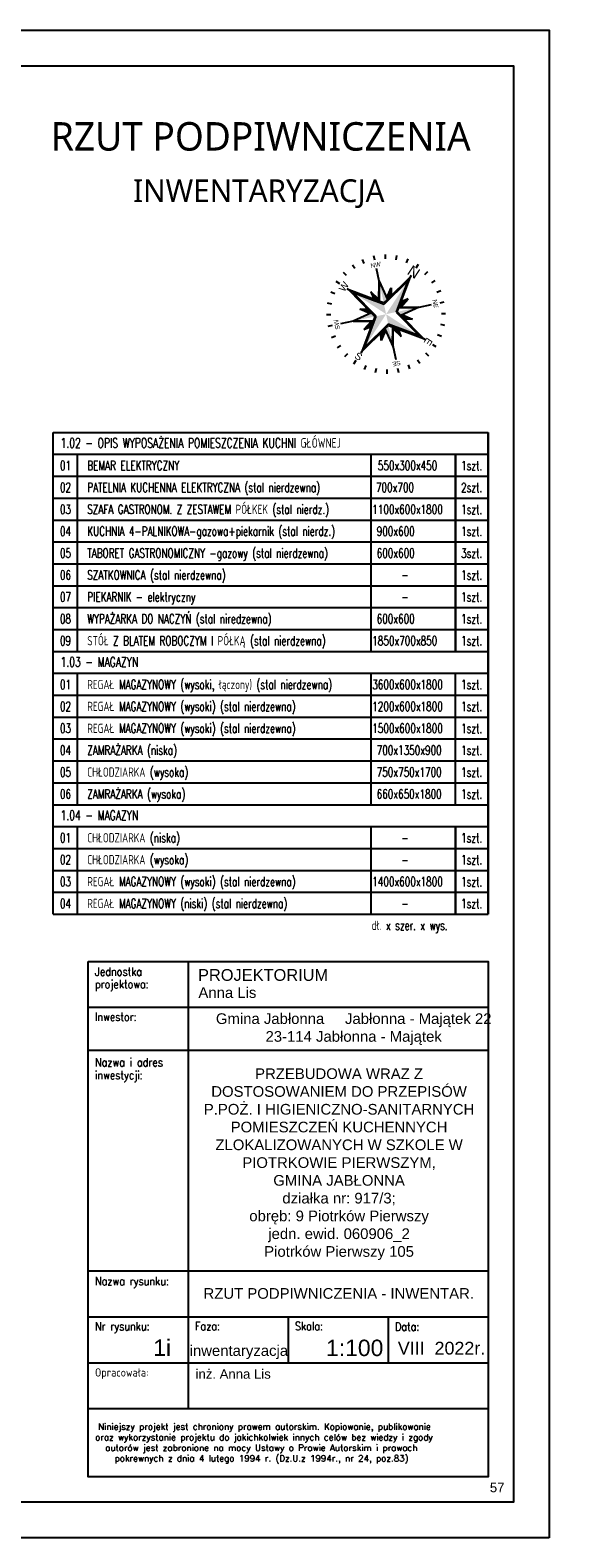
# Model space of a CAD drawing. Header units: millimetres. Extents: x 31969 to 285678, y -69766 to -1123.
# Tile 71 of 102: x 143771 to 144842, y -8681 to -5711. Entities that reach past the tile are written whole.
import ezdxf
from ezdxf.enums import TextEntityAlignment as Align

# ---------------------------------------------------------------- set-up
doc = ezdxf.new("R2010")
doc.units = ezdxf.units.MM
for name, color, linetype in [('a-biblioteka', 251, 'Continuous'), ('a-opis 1', 3, 'Continuous'), ('a-opis 2', 1, 'Continuous'), ('a-opis technologii 1', 5, 'Continuous')]:
    doc.layers.add(name, color=color, linetype=linetype)
doc.styles.add('APLUS', font='arial.ttf', dxfattribs={"width": 0.6})
doc.styles.add('IREK', font='simplex.shx', dxfattribs={"width": 0.8})
doc.styles.add('MAREK', font='simplex.shx')
doc.styles.add('PRZEKRÓJ2', font='l_10646.ttf')
doc.styles.add('RS01507', font='romans.shx', dxfattribs={"width": 0.7, "height": 0.15})
doc.styles.add('TABELA2', font='arial.ttf', dxfattribs={"height": 10})

# ---------------------------------------------------------------- blocks, each defined once
blk = doc.blocks.new('SYMBOL N')
for p, q in [((-129.1, 193.2), (-138.9, 207.9)), ((-89.1, 214.5), (-95.9, 230.9)), ((-46, 227.7), (-49.5, 245.1)), ((0, 232.3), (0, 250)), ((0, 186.9), (0, 195.9)), ((45.4, 227.8), (48.8, 245.2)), ((88.7, 214.7), (95.5, 231.1)), ((128.6, 193.5), (138.3, 208.2)), ((-193.5, 128.5), (-208.2, 138.3)), ((-164.2, 164.3), (-176.7, 176.8)), ((-100, 100), (-138.1, 138.1)), ((-30.4, 30.4), (0, 167)), ((0, 186.9), (-29.3, 55.1)), ((29.3, 55), (0, 186.9)), ((0, 167), (30.4, 30.4)), ((100.1, 100), (138.2, 138.1)), ((164.3, 164.2), (176.8, 176.7)), ((193.2, 129.1), (207.9, 138.9)), ((-214.7, 88.7), (-231, 95.5)), ((-29.2, 55.1), (-100, 100.1)), ((-100, 100.1), (-55, 29.4)), ((-92.9, 93), (-52.7, 29.9)), ((-35.2, 58.8), (-43.2, 104.4)), ((-43.2, 104.4), (-24.3, 77.4)), ((-31.7, 56.6), (-37.9, 91.4)), ((-37.9, 91.4), (-25.2, 73.4)), ((-37.9, 91.4), (-27, 65.3)), ((-37.8, 91.5), (-27, 65.3)), ((43.4, 104.4), (24.4, 77.5)), ((38, 91.4), (25.3, 73.4)), ((38, 91.4), (27.1, 65.3)), ((38, 91.4), (27.1, 65.2)), ((29.3, 55), (100.1, 100)), ((29.8, 52.8), (93, 93)), ((31.8, 56.6), (38, 91.4)), ((35.3, 58.8), (43.4, 104.4)), ((100.1, 100), (55.1, 29.3)), ((214.5, 89.1), (230.9, 95.9)), ((-232.3, 0), (-250, 0)), ((-227.8, 45.4), (-245.2, 48.8)), ((-186.9, 0), (-195.8, 0)), ((-55, 29.3), (-186.9, 0)), ((-186.9, 0), (-55, -29.3)), ((-167, 0), (-30.4, 30.4)), ((-30.4, -30.4), (-167, 0)), ((-58.8, 35.3), (-104.4, 43.4)), ((-104.4, 43.4), (-77.5, 24.4)), ((-91.4, 38), (-65.3, 27.1)), ((-56.6, 31.8), (-91.4, 38)), ((-91.4, 38), (-73.4, 25.3)), ((-91.4, 38), (-65.2, 27.1)), ((-34, 34), (-55, 29.3)), ((-29.3, 55.1), (-34, 34)), ((34, 34), (29.3, 55)), ((30.4, 30.4), (167, 0)), ((167, 0), (30.4, -30.4)), ((55.1, 29.3), (34, 34)), ((186.9, 0), (55.1, 29.3)), ((55.1, -29.3), (186.9, 0)), ((56.6, 31.7), (91.4, 37.9)), ((58.8, 35.2), (104.4, 43.2)), ((91.4, 37.9), (65.3, 27)), ((91.4, 37.9), (73.4, 25.2)), ((104.4, 43.2), (77.4, 24.3)), ((186.9, 0), (195.9, 0)), ((227.7, 46), (245.1, 49.5)), ((232.3, 0), (250, 0)), ((-227.7, -46), (-245.1, -49.5)), ((-104.4, -43.4), (-77.5, -24.4)), ((-58.8, -35.3), (-104.4, -43.4)), ((-55, -29.3), (-100, -100.1)), ((-100, -100.1), (-29.3, -55.1)), ((-93, -93), (-29.8, -52.8)), ((-91.5, -37.8), (-65.3, -27)), ((-91.4, -38), (-73.4, -25.3)), ((-91.4, -38), (-65.3, -27.1)), ((-56.6, -31.8), (-91.4, -38)), ((-55, -29.3), (-34, -34)), ((-35.2, -58.8), (-43.2, -104.4)), ((-31.7, -56.6), (-37.9, -91.4)), ((-34, -34), (-29.3, -55.1)), ((0, -167), (-30.4, -30.4)), ((-29.3, -55.1), (0, -186.9)), ((30.4, -30.4), (0, -167)), ((0, -186.9), (29.3, -55)), ((29.3, -55), (34, -34)), ((100.1, -100), (29.4, -55)), ((31.8, -56.6), (38, -91.4)), ((34, -34), (55.1, -29.3)), ((35.3, -58.8), (43.4, -104.4)), ((52.9, -29.8), (93.1, -92.9)), ((55.1, -29.3), (100.1, -100)), ((56.6, -31.7), (91.4, -37.9)), ((58.8, -35.2), (104.4, -43.2)), ((91.4, -37.9), (65.3, -27)), ((91.4, -37.9), (73.4, -25.2)), ((104.4, -43.2), (77.4, -24.3)), ((227.9, -45.3), (245.2, -48.7)), ((-214.5, -89.1), (-230.9, -95.9)), ((-100, -100), (-138.1, -138.1)), ((-43.2, -104.4), (-24.3, -77.4)), ((-37.9, -91.4), (-27, -65.3)), ((-37.9, -91.4), (-27, -65.3)), ((-37.9, -91.4), (-25.2, -73.4)), ((43.4, -104.4), (24.4, -77.5)), ((38, -91.4), (25.3, -73.4)), ((37.9, -91.4), (27, -65.3)), ((38, -91.4), (27.1, -65.3)), ((100.1, -100), (138.2, -138.1)), ((214.8, -88.6), (231.1, -95.4)), ((-193.2, -129.1), (-207.9, -138.9)), ((-164.2, -164.3), (-176.7, -176.8)), ((0, -186.9), (0, -195.8)), ((164.3, -164.3), (176.8, -176.8)), ((193.6, -128.5), (208.3, -138.3)), ((-128.4, -193.5), (-138.2, -208.2)), ((-88.6, -214.7), (-95.4, -231)), ((-45.3, -227.8), (-48.7, -245.1)), ((0, -232.3), (0, -250)), ((46, -227.7), (49.5, -245.1)), ((89.1, -214.5), (95.9, -230.9)), ((129.1, -193.2), (138.9, -207.9))]:
    blk.add_line(p, q)
for points in [[(30.4, 30.4), (0, 167), (0, 0)], [(-33.9, 34), (-92.9, 93), (-29.7, 52.8)], [(-25.2, 73.4), (-37.8, 91.5), (-27, 65.3)], [(27.1, 65.2), (38, 91.4), (29.4, 55.1), (31.8, 56.7)], [(34, 34), (52.8, 29.8), (93, 93)], [(-30.4, 30.4), (-167, 0), (0, 0)], [(-65.2, 27.1), (-91.4, 38), (-55.1, 29.4), (-56.6, 31.8)], [(0, -167), (0, 0), (-30.4, -30.4)], [(30.4, -30.4), (167, 0), (0, 0)], [(73.4, 25.2), (91.4, 37.9), (65.3, 27)], [(-34, -34), (-93, -93), (-52.8, -29.8)], [(-73.4, -25.2), (-91.5, -37.8), (-65.3, -27)], [(-27, -65.3), (-37.9, -91.4), (-29.3, -55.1), (-31.7, -56.7)], [(93.1, -92.9), (34, -34), (29.9, -52.7)], [(65.3, -27), (91.4, -37.9), (55.1, -29.3), (56.7, -31.7)], [(25.2, -73.4), (37.9, -91.4), (27, -65.3)]]:
    blk.add_solid(points)
at = {"style": 'APLUS'}
blk.add_text('W', height=29.9, dxfattribs=at).set_placement((0, 211.8), align=Align.MIDDLE)
for s, height, rotation, p in [('SW', 18.69, 45, (-149.8, 149.8)), ('NW', 18.69, 315, (149.8, 149.8)), ('S', 29.9, 270, (-211.8, 0)), ('N', 44.9, 270, (211.8, -0.7)), ('SE', 18.69, 135, (-149.8, -149.8)), ('NE', 18.69, 225, (149.8, -149.8)), ('E', 29.9, 180, (0, -211.8))]:
    blk.add_text(s, height=height, rotation=rotation, dxfattribs=at).set_placement(p, align=Align.MIDDLE)

msp = doc.modelspace()

# ---------------------------------------------------------------- linework, layer by layer
at = {"layer": 'a-opis 1', "ltscale": 0.5}
for p, q in [((144082.2, -7545.59), (144082.2, -8335.81)), ((143885.16, -7635.23), (144673.33, -7635.23)), ((143885.16, -7720.33), (144673.33, -7720.33)), ((144476.28, -7720.33), (144673.33, -7720.33)), ((143885.16, -8155.23), (144673.33, -8155.23)), ((143885.16, -8245.52), (144673.33, -8245.52)), ((144279.24, -8245.52), (144279.24, -8335.81)), ((144476.28, -8245.52), (144476.28, -8335.81)), ((143885.16, -8335.81), (144673.33, -8335.81)), ((143885.16, -8335.81), (144673.33, -8335.81)), ((144082.2, -8335.81), (144082.2, -8426.11)), ((143885.16, -8426.11), (144673.33, -8426.11)), ((143885.16, -8426.11), (144673.33, -8426.11))]:
    msp.add_line(p, q, dxfattribs=at)
at = {"layer": 'a-opis 2'}
for p, q in [((143815.93, -6503.3), (144673.33, -6503.3)), ((143815.93, -7452.35), (143815.93, -6503.3)), ((144673.33, -6503.3), (144673.33, -7452.35)), ((144673.33, -7452.35), (144673.33, -6503.3)), ((143815.93, -6546.43), (144673.33, -6546.43)), ((143863.49, -6546.43), (143863.49, -6934.68)), ((144442.34, -6546.43), (144442.34, -6934.68)), ((144609.08, -6546.43), (144609.08, -6934.68)), ((144609.08, -6934.68), (144609.08, -6546.43)), ((143815.93, -6589.57), (144673.33, -6589.57)), ((143815.93, -6632.71), (144673.33, -6632.71)), ((143815.93, -6632.71), (144673.33, -6632.71)), ((143815.93, -6632.71), (144673.33, -6632.71)), ((143815.93, -6675.85), (144673.33, -6675.85)), ((143815.93, -6718.99), (144673.33, -6718.99)), ((143815.93, -6762.13), (144673.33, -6762.13)), ((143815.93, -6762.13), (144673.33, -6762.13)), ((143815.93, -6762.13), (144673.33, -6762.13)), ((143815.93, -6805.27), (144673.33, -6805.27)), ((143815.93, -6848.41), (144673.33, -6848.41)), ((143815.93, -6891.54), (144673.33, -6891.54)), ((143815.93, -6934.68), (144673.33, -6934.68)), ((143815.93, -6977.82), (144673.33, -6977.82)), ((143863.49, -6977.82), (143863.49, -7236.65)), ((144442.34, -6977.82), (144442.34, -7236.65)), ((144609.08, -7236.65), (144609.08, -6977.82)), ((143815.93, -7020.96), (144673.33, -7020.96)), ((143815.93, -7064.1), (144673.33, -7064.1)), ((143815.93, -7107.24), (144673.33, -7107.24)), ((143815.93, -7150.38), (144673.33, -7150.38)), ((143815.93, -7193.52), (144673.33, -7193.52)), ((143815.93, -7193.52), (144673.33, -7193.52)), ((143815.93, -7193.52), (144673.33, -7193.52)), ((143815.93, -7236.65), (144673.33, -7236.65)), ((143815.93, -7279.79), (144673.33, -7279.79)), ((143815.93, -7279.79), (144673.33, -7279.79)), ((143815.93, -7279.79), (144673.33, -7279.79)), ((143863.49, -7279.79), (143863.49, -7452.35)), ((144442.34, -7279.79), (144442.34, -7452.35)), ((144609.08, -7279.79), (144609.08, -7452.35)), ((144609.08, -7452.35), (144609.08, -7279.79)), ((143815.93, -7322.93), (144673.33, -7322.93)), ((143815.93, -7366.07), (144673.33, -7366.07)), ((143815.93, -7366.07), (144673.33, -7366.07)), ((143815.93, -7366.07), (144673.33, -7366.07)), ((143815.93, -7409.21), (144673.33, -7409.21)), ((143815.93, -7452.35), (144673.33, -7452.35))]:
    msp.add_line(p, q, dxfattribs=at)
at = {"layer": 'a-opis 2', "ltscale": 2}
for points in [[(144793.33, -8680.89), (139893.33, -8680.89), (139893.33, -5710.89), (144793.33, -5710.89)], [(140143.33, -5780.89), (144723.33, -5780.89), (144723.33, -8610.89), (140143.33, -8610.89)], [(143885.16, -7545.59), (144673.33, -7545.59), (144673.33, -8560.89), (143885.16, -8560.89)], [(143885.16, -7545.59), (144673.33, -7545.59), (144673.33, -8560.89), (143885.16, -8560.89)]]:
    msp.add_lwpolyline(points, close=True, dxfattribs=at)

# ---------------------------------------------------------------- block references
at = {"layer": 'a-biblioteka', "xscale": 0.4689920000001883, "yscale": 0.4689920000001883, "zscale": 0.4689920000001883, "rotation": 56.9038412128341}
msp.add_blockref('SYMBOL N', (144472.13, -6270.36), dxfattribs=at)

# ---------------------------------------------------------------- texts
at = {"layer": 'a-opis 1', "ltscale": 40, "style": 'RS01507', "width": 0.7}
for s, height, p in [('01', 18.249, (143829.16, -6577.63)), ('BEMAR ELEKTRYCZNY', 18.2489, (143883.09, -6577.63)), ('550x300x450', 18.2489, (144455.74, -6577.63)), ('1szt.', 18.249, (144619.84, -6577.88)), ('02', 18.249, (143829.16, -6620.77)), ('PATELNIA KUCHENNA ELEKTRYCZNA (stal nierdzewna)', 18.2489, (143883.09, -6620.77)), (' 700x700', 18.249, (144443.37, -6620.77)), ('2szt.', 18.249, (144619.84, -6621.02)), ('03', 18.249, (143829.16, -6663.91)), ('SZAFA GASTRONOM. Z ZESTAWEM PÓŁKEK (stal nierdz.)', 18.2489, (143883.09, -6663.91)), ('1100x600x1800', 18.2489, (144444.82, -6663.91)), ('1szt.', 18.249, (144619.84, -6664.16)), ('04', 18.249, (143829.16, -6707.04)), ('KUCHNIA 4-PALNIKOWA-gazowa+piekarnik (stal nierdz.)', 18.2489, (143883.09, -6707.04)), (' 900x600', 18.249, (144444.82, -6707.04)), ('1szt.', 18.249, (144619.84, -6707.3)), ('05', 18.249, (143829.16, -6750.18)), ('TABORET GASTRONOMICZNY -gazowy (stal nierdzewna)', 18.2489, (143883.09, -6750.18)), (' 600x600', 18.249, (144444.82, -6750.18)), ('3szt.', 18.249, (144619.84, -6750.44)), ('06', 18.249, (143829.16, -6793.32)), ('SZATKOWNICA (stal nierdzewna)', 18.2489, (143883.09, -6793.32)), ('      -', 18.249, (144444.82, -6793.32)), ('1szt.', 18.249, (144619.84, -6793.57)), ('07', 18.249, (143829.16, -6836.46)), ('PIEKARNIK - elektryczny', 18.2489, (143883.09, -6836.46)), ('      -', 18.249, (144444.82, -6836.46)), ('1szt.', 18.249, (144619.84, -6836.71)), ('WYPAŻARKA DO NACZYŃ (stal niredzewna)', 18.2489, (143883.09, -6879.6)), ('08', 18.249, (143829.16, -6879.6)), (' 600x600', 18.249, (144444.82, -6879.6)), ('1szt.', 18.249, (144619.84, -6879.85)), ('09', 18.249, (143829.16, -6922.74)), ('STÓŁ Z BLATEM ROBOCZYM I PÓŁKĄ (stal nierdzewna)', 18.2489, (143883.09, -6922.74)), ('1850x700x850', 18.2489, (144444.82, -6922.74)), ('1szt.', 18.249, (144619.84, -6922.99)), ('01', 18.249, (143829.16, -7009.02)), ('REGAŁ MAGAZYNOWY (wysoki, łączony) (stal nierdzewna)', 18.2489, (143883.09, -7009.02)), ('3600x600x1800', 18.2489, (144444.82, -7009.02)), ('1szt.', 18.249, (144619.84, -7009.27)), ('02', 18.249, (143829.16, -7052.15)), ('REGAŁ MAGAZYNOWY (wysoki) (stal nierdzewna)', 18.2489, (143883.09, -7052.15)), ('1200x600x1800', 18.2489, (144444.82, -7052.15)), ('1szt.', 18.249, (144619.84, -7052.41)), ('03', 18.249, (143829.16, -7095.29)), ('REGAŁ MAGAZYNOWY (wysoki) (stal nierdzewna)', 18.2489, (143883.09, -7095.29)), ('1500x600x1800', 18.2489, (144444.82, -7095.29)), ('1szt.', 18.249, (144619.84, -7095.55)), ('04', 18.249, (143829.16, -7138.43)), ('ZAMRAŻARKA (niska)', 18.2489, (143883.09, -7138.43)), (' 700x1350x900', 18.2489, (144444.82, -7138.43)), ('1szt.', 18.249, (144619.84, -7138.68)), ('05', 18.249, (143829.16, -7181.57)), ('CHŁODZIARKA (wysoka)', 18.2489, (143883.09, -7181.57)), (' 750x750x1700', 18.2489, (144444.82, -7181.57)), ('1szt.', 18.249, (144619.84, -7181.82)), ('06', 18.249, (143829.16, -7224.71)), ('ZAMRAŻARKA (wysoka)', 18.2489, (143883.09, -7224.71)), (' 660x650x1800', 18.2489, (144444.82, -7224.71)), ('1szt.', 18.249, (144619.84, -7224.96)), ('01', 18.249, (143829.16, -7310.99)), ('CHŁODZIARKA (niska)', 18.2489, (143883.09, -7310.99)), ('      -', 18.249, (144444.82, -7310.99)), ('1szt.', 18.249, (144619.84, -7311.24)), ('02', 18.249, (143829.16, -7354.13)), ('CHŁODZIARKA (wysoka)', 18.2489, (143883.09, -7354.13)), ('      -', 18.249, (144444.82, -7354.13)), ('1szt.', 18.249, (144619.84, -7354.38)), ('03', 18.249, (143829.16, -7397.26)), ('REGAŁ MAGAZYNOWY (wysoki) (stal nierdzewna)', 18.2489, (143883.09, -7397.26)), ('1400x600x1800', 18.2489, (144444.82, -7397.26)), ('1szt.', 18.249, (144619.84, -7397.52)), ('04', 18.249, (143829.16, -7440.4)), ('REGAŁ MAGAZYNOWY (niski) (stal nierdzewna)', 18.2489, (143883.09, -7440.4)), ('1szt.', 18.249, (144619.84, -7440.66)), ('      -', 18.249, (144444.82, -7440.4)), ('dł. x szer. x wys.', 18.2489, (144443.61, -7483.54))]:
    msp.add_text(s, height=height, dxfattribs=at).set_placement(p)
at = {"layer": 'a-opis 1', "ltscale": 0.5, "style": 'IREK', "width": 0.85}
for s, height, p in [('Jednostka ', 16.33, (143898.37, -7573.71)), ('projektowa:', 16.3296, (143898.37, -7598.25)), ('Inwestor:', 16.33, (143898.37, -7662.65)), ('Nazwa i adres', 16.3296, (143898.37, -7752.3)), ('inwestycji:', 16.3296, (143898.37, -7777.54)), ('Nazwa rysunku:', 16.3296, (143898.37, -8183.3)), ('Nr rysunku:', 16.3296, (143898.37, -8272.3)), ('Faza:', 16.33, (144095.41, -8271.9)), ('Skala:', 16.33, (144292.45, -8271.9)), ('Data:', 16.33, (144489.49, -8272.95)), ('Opracowała:', 16.3296, (143898.37, -8363.24))]:
    msp.add_text(s, height=height, dxfattribs=at).set_placement(p)
at = {"layer": 'a-opis 1', "ltscale": 0.5, "style": 'TABELA2'}
for s, height, p in [('PROJEKTORIUM', 23.1094, (144101.43, -7583.65)), ('Anna Lis', 21.009, (144102.18, -7617.29)), ('RZUT PODPIWNICZENIA - INWENTAR.', 21.0086, (144112.24, -8209.92)), ('1i', 32.332, (144013.1, -8322.47)), ('inwentaryzacja', 21.0086, (144084.85, -8322.47)), ('1:100', 32.332, (144353.68, -8322.82)), ('VIII  2022r.', 25.2103, (144495.26, -8319.84)), ('inż. Anna Lis', 18.5296, (144096.59, -8367.38)), ('57', 18.53, (144676.65, -8591.01))]:
    msp.add_text(s, height=height, dxfattribs=at).set_placement(p)
at = {"layer": 'a-opis 1', "ltscale": 0.5}
for s, insert, char_height, width, attachment_point, style in [('{\\fArial|b0|i0|c238|p34;Gmina Jabłonna     Jabłonna - Majątek 22^I\\P23-114 Jabłonna - Majątek}', (144408.22, -7678.8, -76410), 21.0086, 666.0385, 5, 'TABELA2'), ('{\\fArial|b0|i0|c238|p34;\\PPRZEBUDOWA WRAZ Z DOSTOSOWANIEM DO PRZEPISÓW P.POŻ. I HIGIENICZNO-SANITARNYCH POMIESZCZEŃ KUCHENNYCH ZLOKALIZOWANYCH W SZKOLE W PIOTRKOWIE PIERWSZYM, \\PGMINA JABŁONNA\\Pdziałka nr: 917/3; \\Pobręb: 9 Piotrków Pierwszy \\Pjedn. ewid. 060906_2\\PPiotrków Pierwszy 105}', (144379.41, -7927.33, 76410), 21.00857, 583.3186, 5, 'TABELA2'), ('{\\W1.04846; }Niniejszy projekt jest chroniony prawem autorskim. Kopiowanie, publikowanie \\P{\\W0.31162; }oraz wykorzystanie projektu do jakichkolwiek innych celów bez wiedzy i zgody \\P{\\W2.68004; }autorów jest zabronione na mocy Ustawy o Prawie Autorskim i prawach \\P{\\W4.83793; }pokrewnych z dnia 4 lutego 1994 r. (Dz.U.z 1994r., nr 24, poz.83)', (143895.52, -8455.56), 12.5, 764.7867, 1, 'MAREK')]:
    msp.add_mtext(s, dxfattribs=dict(at, insert=insert, char_height=char_height, width=width, attachment_point=attachment_point, style=style))
at = {"layer": 'a-opis 2', "ltscale": 2, "style": 'PRZEKRÓJ2'}
for s, height, p in [('RZUT PODPIWNICZENIA', 56.0756, (143811.43, -5948.21)), ('INWENTARYZACJA', 44.8605, (143973.31, -6049.62))]:
    msp.add_text(s, height=height, dxfattribs=at).set_placement(p)
at = {"layer": 'a-opis technologii 1', "ltscale": 40, "style": 'RS01507', "width": 0.7}
for s, p in [('1.02 - OPIS WYPOSAŻENIA POMIESZCZENIA KUCHNI GŁÓWNEJ', (143830.51, -6533.55)), ('1.03 - MAGAZYN', (143830.51, -6964.94)), ('1.04 - MAGAZYN', (143830.51, -7266.91))]:
    msp.add_text(s, height=18.9723, dxfattribs=at).set_placement(p)

doc.saveas('drawing.dxf')
